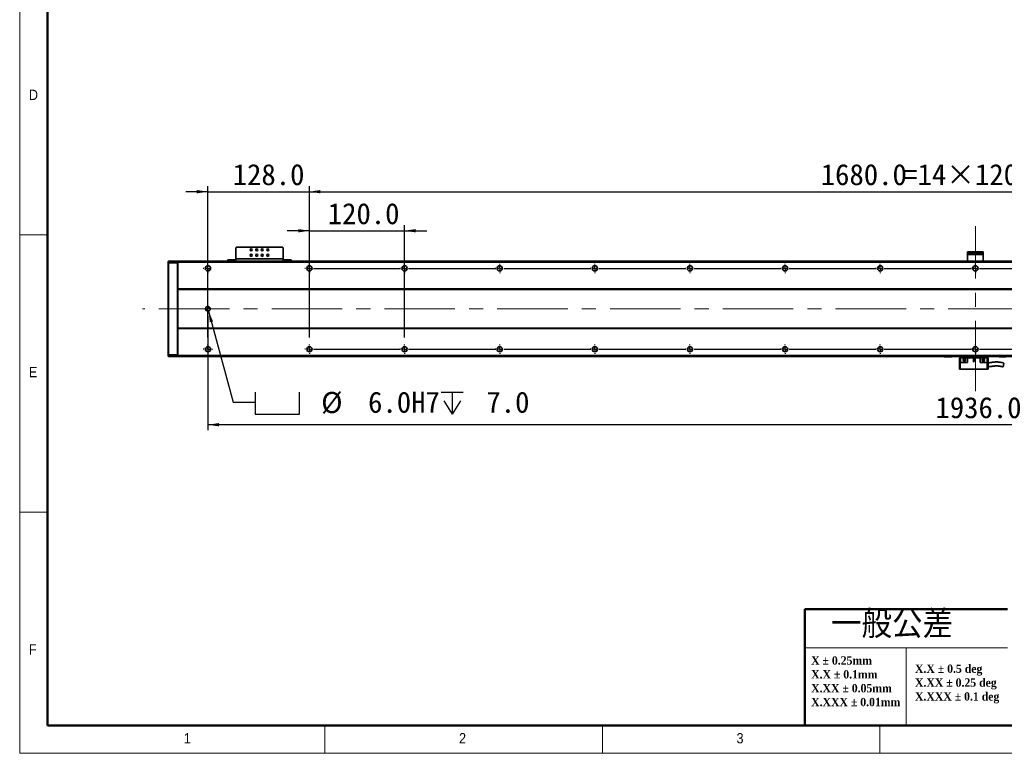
# Model space of a CAD drawing. Header units: millimetres. Extents: x 35 to 2905, y 35 to 2044.
# Tile 1 of 7: x 35 to 1277, y 35 to 961. Entities that reach past the tile are written whole.
import ezdxf

# ---------------------------------------------------------------- set-up
doc = ezdxf.new("R2010")
doc.units = ezdxf.units.MM
doc.header["$LTSCALE"] = 7
doc.linetypes.add('CENTERX2', pattern=[20.32, 12.7, -2.54, 2.54, -2.54])
doc.layers.add('黑色实线', color=7, linetype='Continuous')
doc.styles.add('SLDTEXTSTYLE1', font='Gothic.ttf', dxfattribs={"width": 0.913})
doc.styles.add('SLDTEXTSTYLE2', font='timesbd.ttf', dxfattribs={"width": 0.933})
doc.styles.add('SLDTEXTSTYLE4', font='txt', dxfattribs={"bigfont": 'bigfont'})
doc.styles.add('SLDTEXTSTYLE8', font='txt')
doc.dimstyles.new('SLDDIMSTYLE0', dxfattribs={"dimtxt": 26.6, "dimasz": 14, "dimexe": 0, "dimexo": 0.0625, "dimgap": 6.65, "dimtad": 2, "dimdec": 1, "dimrnd": 1e-09, "dimzin": 4, "dimdsep": 46, "dimtxsty": 'SLDTEXTSTYLE8', "dimsah": 1, "dimcen": 0.09, "dimadec": 0, "dimazin": 1, "dimtfac": 1, "dimtdec": 1, "dimtmove": 0, "dimatfit": 0, "dimfxl": 0, "dimfrac": 2, "dimtolj": 1, "dimtzin": 12, "dimarcsym": 0})
doc.dimstyles.new('SLDDIMSTYLE4', dxfattribs={"dimtxt": 26.6, "dimasz": 14, "dimexe": 0, "dimexo": 0.0625, "dimgap": 6.65, "dimtad": 0, "dimtih": 1, "dimtoh": 1, "dimdec": 1, "dimrnd": 1e-09, "dimzin": 4, "dimdsep": 46, "dimtxsty": 'SLDTEXTSTYLE8', "dimsah": 1, "dimcen": 0, "dimadec": 0, "dimazin": 1, "dimtfac": 1, "dimtdec": 1, "dimtofl": 0, "dimtmove": 0, "dimatfit": 3, "dimfxl": 0, "dimfrac": 2, "dimtolj": 1, "dimtzin": 12, "dimarcsym": 0})
doc.dimstyles.new('SLDDIMSTYLE6', dxfattribs={"dimtxt": 26.6, "dimasz": 14, "dimexe": 0, "dimexo": 0.0625, "dimgap": 6.65, "dimtad": 2, "dimdec": 1, "dimrnd": 1e-09, "dimzin": 4, "dimdsep": 46, "dimtxsty": 'SLDTEXTSTYLE8', "dimsah": 1, "dimcen": 0.09, "dimadec": 0, "dimazin": 1, "dimtfac": 1, "dimtdec": 1, "dimtofl": 0, "dimtmove": 0, "dimatfit": 3, "dimfxl": 0, "dimfrac": 2, "dimtolj": 1, "dimtzin": 12, "dimarcsym": 0})

# ---------------------------------------------------------------- blocks, each defined once
blk = doc.blocks.new('SW_NOTE_0')
at = {"color": 0, "linetype": 'Continuous', "lineweight": 0, "char_height": 10.5, "attachment_point": 1, "style": 'SLDTEXTSTYLE2'}
for s, insert in [('X.X ± 0.5 deg', (0, 13.8)), ('X.XX ± 0.25 deg', (0, -3.7)), ('X.XXX ± 0.1 deg', (0, -21.2))]:
    blk.add_mtext(s, dxfattribs=dict(at, insert=insert))
blk = doc.blocks.new('SW_NOTE_1')
at = {"color": 0, "linetype": 'Continuous', "lineweight": 0, "char_height": 10.5, "attachment_point": 1, "style": 'SLDTEXTSTYLE2'}
for s, insert in [('X ± 0.25mm ', (0, 13.8)), ('X.X ± 0.1mm', (0, -3.7))]:
    blk.add_mtext(s, dxfattribs=dict(at, insert=insert))
blk = doc.blocks.new('SW_NOTE_2')
at = {"color": 0, "linetype": 'Continuous', "lineweight": 0, "char_height": 10.5, "attachment_point": 1, "style": 'SLDTEXTSTYLE2'}
for s, insert in [('X.XX ± 0.05mm', (0, 13.8)), ('X.XXX ± 0.01mm', (0, -3.7))]:
    blk.add_mtext(s, dxfattribs=dict(at, insert=insert))
blk = doc.blocks.new('SW_SYMBOL_HOLE_SPOT')
at = {"layer": '黑色实线', "color": 0}
for p, q in [((0, 6125), (0, 525)), ((11200, 525), (11200, 6125)), ((0, 525), (11200, 525))]:
    blk.add_line(p, q, dxfattribs=at)
blk = doc.blocks.new('SW_SYMBOL_HOLE_DEPTH')
at = {"layer": '黑色实线', "color": 0}
for p, q in [((0, 6125), (5600, 6125)), ((2800, 6125), (2800, 525)), ((700, 3885), (2800, 525)), ((4900, 3885), (2800, 525))]:
    blk.add_line(p, q, dxfattribs=at)
blk = doc.blocks.new('_D_19')
at = {"layer": '黑色实线'}
for p, q in [((273.2, 593.1), (304.1, 478)), ((304.1, 478), (332.1, 478))]:
    blk.add_line(p, q, dxfattribs=at)
blk.add_solid([(273.2, 593.1), (274.8, 579), (278.9, 580.1)], dxfattribs=at)
at = {"layer": '黑色实线', "xscale": 0.004985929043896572, "yscale": 0.004985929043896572, "zscale": 0.004985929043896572}
for name, p in [('SW_SYMBOL_HOLE_SPOT', (332.1, 460.4)), ('SW_SYMBOL_HOLE_DEPTH', (566.6, 460.4))]:
    blk.add_blockref(name, p, dxfattribs=at)
at = {"layer": '黑色实线', "char_height": 26.6, "attachment_point": 1, "style": 'SLDTEXTSTYLE8'}
for s, insert in [('%%c', (415.3, 491.1)), (' 6.0H7 ', (456.4, 491.4)), (' 7.0', (605.6, 491.4))]:
    blk.add_mtext(s, dxfattribs=dict(at, insert=insert))
blk = doc.blocks.new('_D_21')
at = {"layer": '黑色实线'}
for p, q in [((272.4, 587.1), (272.4, 442.7)), ((2208.4, 581.6), (2208.4, 442.7)), ((2208.4, 449.7), (272.4, 449.7))]:
    blk.add_line(p, q, dxfattribs=at)
for points in [[(272.4, 449.7), (286.4, 447.6), (286.4, 451.8)], [(2208.4, 449.7), (2194.4, 451.8), (2194.4, 447.6)]]:
    blk.add_solid(points, dxfattribs=at)
at = {"layer": '黑色实线', "insert": (1190.1, 484.6), "char_height": 26.6, "attachment_point": 1, "style": 'SLDTEXTSTYLE8'}
blk.add_mtext('1936.0', dxfattribs=at)
blk = doc.blocks.new('_D_24')
at = {"layer": '黑色实线'}
for p, q in [((400.4, 661.7), (400.4, 750.8)), ((2080.4, 661.7), (2080.4, 750.8)), ((400.4, 743.8), (2080.4, 743.8))]:
    blk.add_line(p, q, dxfattribs=at)
for points in [[(400.4, 743.8), (414.4, 741.7), (414.4, 745.9)], [(2080.4, 743.8), (2066.4, 745.9), (2066.4, 741.7)]]:
    blk.add_solid(points, dxfattribs=at)
at = {"layer": '黑色实线', "char_height": 26.6, "attachment_point": 1, "style": 'SLDTEXTSTYLE8'}
for s, insert in [('1680.0', (1045.4, 778.7)), ('=14×120.0(PITCH)', (1149.4, 778.7))]:
    blk.add_mtext(s, dxfattribs=dict(at, insert=insert))
blk = doc.blocks.new('_D_25')
at = {"layer": '黑色实线'}
for p, q in [((272.4, 559.7), (272.4, 750.8)), ((400.4, 559.7), (400.4, 750.8)), ((272.4, 743.8), (244.4, 743.8)), ((272.4, 743.8), (400.4, 743.8)), ((400.4, 743.8), (428.4, 743.8))]:
    blk.add_line(p, q, dxfattribs=at)
for points in [[(272.4, 743.8), (258.4, 745.9), (258.4, 741.7)], [(400.4, 743.8), (414.4, 741.7), (414.4, 745.9)]]:
    blk.add_solid(points, dxfattribs=at)
at = {"layer": '黑色实线', "insert": (303.7, 778.7), "char_height": 26.6, "attachment_point": 1, "style": 'SLDTEXTSTYLE8'}
blk.add_mtext('128.0', dxfattribs=at)
blk = doc.blocks.new('_D_27')
at = {"layer": '黑色实线'}
for p, q in [((400.4, 559.7), (400.4, 701.5)), ((520.4, 559.7), (520.4, 701.5)), ((400.4, 694.5), (372.4, 694.5)), ((400.4, 694.5), (520.4, 694.5)), ((520.4, 694.5), (548.4, 694.5))]:
    blk.add_line(p, q, dxfattribs=at)
for points in [[(400.4, 694.5), (386.4, 696.6), (386.4, 692.4)], [(520.4, 694.5), (534.4, 692.4), (534.4, 696.6)]]:
    blk.add_solid(points, dxfattribs=at)
at = {"layer": '黑色实线', "insert": (423.6, 729.4), "char_height": 26.6, "attachment_point": 1, "style": 'SLDTEXTSTYLE8'}
blk.add_mtext('120.0', dxfattribs=at)
blk = doc.blocks.new('SW_CENTERMARKSYMBOL_0')
at = {"layer": '黑色实线', "color": 0}
for p, q in [((-5.08, 0), (-5.84, 0)), ((0, 0), (-2.54, 0)), ((0, 5.08), (0, 5.84)), ((0, 0), (0, 2.54)), ((0, 0), (0, -2.54)), ((0, 0), (2.54, 0)), ((5.08, 0), (5.84, 0)), ((0, -5.08), (0, -5.84))]:
    blk.add_line(p, q, dxfattribs=at)
blk = doc.blocks.new('SW_CENTERMARKSYMBOL_1')
at = {"layer": '黑色实线', "color": 0}
for p, q in [((-253.08, 102), (-253.84, 102)), ((-248, 102), (-250.54, 102)), ((-248, 107.08), (-248, 107.84)), ((-248, 102), (-248, 104.54)), ((-248, 102), (-248, 99.46)), ((-248, 102), (-245.46, 102)), ((0, 102), (-2.54, 102)), ((0, 107.08), (0, 107.84)), ((0, 102), (0, 104.54)), ((0, 102), (0, 99.46)), ((0, 102), (2.54, 102)), ((5.08, 102), (5.84, 102)), ((-248, 96.92), (-248, 96.16)), ((-125.08, 0), (-125.84, 0)), ((-120, 0), (-122.54, 0)), ((-120, 5.08), (-120, 5.84)), ((-120, 0), (-120, 2.54)), ((-120, 0), (-120, -2.54)), ((-120, 0), (-117.46, 0)), ((-114.92, 0), (-5.08, 0)), ((-5.08, 0), (-5.84, 0)), ((0, 0), (-2.54, 0)), ((0, 0), (-2.54, 0)), ((0, 5.08), (0, 5.84)), ((0, 0), (0, 2.54)), ((0, 0), (0, 2.54)), ((0, 0), (0, -2.54)), ((0, 0), (2.54, 0)), ((0, 0), (0, -2.54)), ((0, 0), (2.54, 0)), ((5.08, 0), (5.84, 0)), ((5.08, 0), (114.92, 0)), ((114.92, 0), (114.16, 0)), ((120, 0), (117.46, 0)), ((120, 0), (117.46, 0)), ((120, 0), (117.46, 0)), ((120, 5.08), (120, 5.84)), ((120, 0), (120, 2.54)), ((120, 0), (120, 2.54)), ((120, 0), (120, 2.54)), ((120, 0), (120, -2.54)), ((120, 0), (122.54, 0)), ((120, 0), (120, -2.54)), ((120, 0), (122.54, 0)), ((120, 0), (120, -2.54)), ((120, 0), (122.54, 0)), ((125.08, 0), (125.84, 0)), ((125.08, 0), (234.92, 0)), ((234.92, 0), (234.16, 0)), ((240, 0), (237.46, 0)), ((240, 0), (237.46, 0)), ((240, 0), (237.46, 0)), ((240, 0), (237.46, 0)), ((240, 5.08), (240, 5.84)), ((240, 0), (240, 2.54)), ((240, 0), (240, 2.54)), ((240, 0), (240, 2.54)), ((240, 0), (240, 2.54)), ((240, 0), (240, -2.54)), ((240, 0), (242.54, 0)), ((240, 0), (240, -2.54)), ((240, 0), (242.54, 0)), ((240, 0), (240, -2.54)), ((240, 0), (242.54, 0)), ((240, 0), (240, -2.54)), ((240, 0), (242.54, 0)), ((245.08, 0), (245.84, 0)), ((245.08, 0), (354.92, 0)), ((354.92, 0), (354.16, 0)), ((360, 0), (357.46, 0)), ((360, 0), (357.46, 0)), ((360, 0), (357.46, 0)), ((360, 0), (357.46, 0)), ((360, 0), (357.46, 0)), ((360, 5.08), (360, 5.84)), ((360, 0), (360, 2.54)), ((360, 0), (360, 2.54)), ((360, 0), (360, 2.54)), ((360, 0), (360, 2.54)), ((360, 0), (360, 2.54)), ((360, 0), (360, -2.54)), ((360, 0), (362.54, 0)), ((360, 0), (360, -2.54)), ((360, 0), (362.54, 0)), ((360, 0), (360, -2.54)), ((360, 0), (362.54, 0)), ((360, 0), (360, -2.54)), ((360, 0), (362.54, 0)), ((360, 0), (360, -2.54)), ((360, 0), (362.54, 0)), ((365.08, 0), (365.84, 0)), ((365.08, 0), (474.92, 0)), ((474.92, 0), (474.16, 0)), ((480, 0), (477.46, 0)), ((480, 0), (477.46, 0)), ((480, 0), (477.46, 0)), ((480, 0), (477.46, 0)), ((480, 0), (477.46, 0)), ((480, 0), (477.46, 0)), ((480, 5.08), (480, 5.84)), ((480, 0), (480, 2.54)), ((480, 0), (480, 2.54)), ((480, 0), (480, 2.54)), ((480, 0), (480, 2.54)), ((480, 0), (480, 2.54)), ((480, 0), (480, 2.54)), ((480, 0), (480, -2.54)), ((480, 0), (482.54, 0)), ((480, 0), (480, -2.54)), ((480, 0), (482.54, 0)), ((480, 0), (480, -2.54)), ((480, 0), (482.54, 0)), ((480, 0), (480, -2.54)), ((480, 0), (482.54, 0)), ((480, 0), (480, -2.54)), ((480, 0), (482.54, 0)), ((480, 0), (480, -2.54)), ((480, 0), (482.54, 0)), ((485.08, 0), (485.84, 0)), ((485.08, 0), (594.92, 0)), ((594.92, 0), (594.16, 0)), ((600, 0), (597.46, 0)), ((600, 0), (597.46, 0)), ((600, 0), (597.46, 0)), ((600, 0), (597.46, 0)), ((600, 0), (597.46, 0)), ((600, 0), (597.46, 0)), ((600, 0), (597.46, 0)), ((600, 5.08), (600, 5.84)), ((600, 0), (600, 2.54)), ((600, 0), (600, 2.54)), ((600, 0), (600, 2.54)), ((600, 0), (600, 2.54)), ((600, 0), (600, 2.54)), ((600, 0), (600, 2.54)), ((600, 0), (600, 2.54)), ((600, 0), (600, -2.54)), ((600, 0), (602.54, 0)), ((600, 0), (600, -2.54)), ((600, 0), (602.54, 0)), ((600, 0), (600, -2.54)), ((600, 0), (602.54, 0)), ((600, 0), (600, -2.54)), ((600, 0), (602.54, 0)), ((600, 0), (600, -2.54)), ((600, 0), (602.54, 0)), ((600, 0), (600, -2.54)), ((600, 0), (602.54, 0)), ((600, 0), (600, -2.54)), ((600, 0), (602.54, 0)), ((605.08, 0), (605.84, 0)), ((605.08, 0), (714.92, 0)), ((714.92, 0), (714.16, 0)), ((720, 0), (717.46, 0)), ((720, 0), (717.46, 0)), ((720, 0), (717.46, 0)), ((720, 0), (717.46, 0)), ((720, 0), (717.46, 0)), ((720, 0), (717.46, 0)), ((720, 0), (717.46, 0)), ((720, 0), (717.46, 0)), ((720, 5.08), (720, 5.84)), ((720, 0), (720, 2.54)), ((720, 0), (720, 2.54)), ((720, 0), (720, 2.54)), ((720, 0), (720, 2.54)), ((720, 0), (720, 2.54)), ((720, 0), (720, 2.54)), ((720, 0), (720, 2.54)), ((720, 0), (720, 2.54)), ((720, 0), (720, -2.54)), ((720, 0), (722.54, 0)), ((720, 0), (720, -2.54)), ((720, 0), (722.54, 0)), ((720, 0), (720, -2.54)), ((720, 0), (722.54, 0)), ((720, 0), (720, -2.54)), ((720, 0), (722.54, 0)), ((720, 0), (720, -2.54)), ((720, 0), (722.54, 0)), ((720, 0), (720, -2.54)), ((720, 0), (722.54, 0)), ((720, 0), (720, -2.54)), ((720, 0), (722.54, 0)), ((720, 0), (720, -2.54)), ((720, 0), (722.54, 0)), ((725.08, 0), (725.84, 0)), ((725.08, 0), (834.92, 0)), ((-120, -5.08), (-120, -5.84)), ((0, -5.08), (0, -5.84)), ((120, -5.08), (120, -5.84)), ((240, -5.08), (240, -5.84)), ((360, -5.08), (360, -5.84)), ((480, -5.08), (480, -5.84)), ((600, -5.08), (600, -5.84)), ((720, -5.08), (720, -5.84))]:
    blk.add_line(p, q, dxfattribs=at)
blk = doc.blocks.new('SW_CENTERMARKSYMBOL_2')
at = {"layer": '黑色实线', "color": 0}
for p, q in [((-245.08, 0), (-245.84, 0)), ((-240, 0), (-242.54, 0)), ((-240, 5.08), (-240, 5.84)), ((-240, 0), (-240, 2.54)), ((-240, 0), (-240, -2.54)), ((-240, 0), (-237.46, 0)), ((-234.92, 0), (-125.08, 0)), ((-125.08, 0), (-125.84, 0)), ((-120, 0), (-122.54, 0)), ((-120, 0), (-122.54, 0)), ((-120, 5.08), (-120, 5.84)), ((-120, 0), (-120, 2.54)), ((-120, 0), (-120, 2.54)), ((-120, 0), (-120, -2.54)), ((-120, 0), (-117.46, 0)), ((-120, 0), (-120, -2.54)), ((-120, 0), (-117.46, 0)), ((-114.92, 0), (-114.16, 0)), ((-114.92, 0), (-5.08, 0)), ((-5.08, 0), (-5.84, 0)), ((0, 0), (-2.54, 0)), ((0, 0), (-2.54, 0)), ((0, 0), (-2.54, 0)), ((0, 5.08), (0, 5.84)), ((0, 0), (0, 2.54)), ((0, 0), (0, 2.54)), ((0, 0), (0, 2.54)), ((0, 0), (0, -2.54)), ((0, 0), (2.54, 0)), ((0, 0), (0, -2.54)), ((0, 0), (2.54, 0)), ((0, 0), (0, -2.54)), ((0, 0), (2.54, 0)), ((5.08, 0), (5.84, 0)), ((5.08, 0), (114.92, 0)), ((114.92, 0), (114.16, 0)), ((120, 0), (117.46, 0)), ((120, 0), (117.46, 0)), ((120, 0), (117.46, 0)), ((120, 0), (117.46, 0)), ((120, 5.08), (120, 5.84)), ((120, 0), (120, 2.54)), ((120, 0), (120, 2.54)), ((120, 0), (120, 2.54)), ((120, 0), (120, 2.54)), ((120, 0), (120, -2.54)), ((120, 0), (122.54, 0)), ((120, 0), (120, -2.54)), ((120, 0), (122.54, 0)), ((120, 0), (120, -2.54)), ((120, 0), (122.54, 0)), ((120, 0), (120, -2.54)), ((120, 0), (122.54, 0)), ((125.08, 0), (125.84, 0)), ((125.08, 0), (234.92, 0)), ((234.92, 0), (234.16, 0)), ((240, 0), (237.46, 0)), ((240, 0), (237.46, 0)), ((240, 0), (237.46, 0)), ((240, 0), (237.46, 0)), ((240, 0), (237.46, 0)), ((240, 5.08), (240, 5.84)), ((240, 0), (240, 2.54)), ((240, 0), (240, 2.54)), ((240, 0), (240, 2.54)), ((240, 0), (240, 2.54)), ((240, 0), (240, 2.54)), ((240, 0), (240, -2.54)), ((240, 0), (242.54, 0)), ((240, 0), (240, -2.54)), ((240, 0), (242.54, 0)), ((240, 0), (240, -2.54)), ((240, 0), (242.54, 0)), ((240, 0), (240, -2.54)), ((240, 0), (242.54, 0)), ((240, 0), (240, -2.54)), ((240, 0), (242.54, 0)), ((245.08, 0), (245.84, 0)), ((245.08, 0), (354.92, 0)), ((354.92, 0), (354.16, 0)), ((360, 0), (357.46, 0)), ((360, 0), (357.46, 0)), ((360, 0), (357.46, 0)), ((360, 0), (357.46, 0)), ((360, 0), (357.46, 0)), ((360, 0), (357.46, 0)), ((360, 5.08), (360, 5.84)), ((360, 0), (360, 2.54)), ((360, 0), (360, 2.54)), ((360, 0), (360, 2.54)), ((360, 0), (360, 2.54)), ((360, 0), (360, 2.54)), ((360, 0), (360, 2.54)), ((360, 0), (360, -2.54)), ((360, 0), (362.54, 0)), ((360, 0), (360, -2.54)), ((360, 0), (362.54, 0)), ((360, 0), (360, -2.54)), ((360, 0), (362.54, 0)), ((360, 0), (360, -2.54)), ((360, 0), (362.54, 0)), ((360, 0), (360, -2.54)), ((360, 0), (362.54, 0)), ((360, 0), (360, -2.54)), ((360, 0), (362.54, 0)), ((365.08, 0), (365.84, 0)), ((365.08, 0), (474.92, 0)), ((474.92, 0), (474.16, 0)), ((480, 0), (477.46, 0)), ((480, 0), (477.46, 0)), ((480, 0), (477.46, 0)), ((480, 0), (477.46, 0)), ((480, 0), (477.46, 0)), ((480, 0), (477.46, 0)), ((480, 0), (477.46, 0)), ((480, 5.08), (480, 5.84)), ((480, 0), (480, 2.54)), ((480, 0), (480, 2.54)), ((480, 0), (480, 2.54)), ((480, 0), (480, 2.54)), ((480, 0), (480, 2.54)), ((480, 0), (480, 2.54)), ((480, 0), (480, 2.54)), ((480, 0), (480, -2.54)), ((480, 0), (482.54, 0)), ((480, 0), (480, -2.54)), ((480, 0), (482.54, 0)), ((480, 0), (480, -2.54)), ((480, 0), (482.54, 0)), ((480, 0), (480, -2.54)), ((480, 0), (482.54, 0)), ((480, 0), (480, -2.54)), ((480, 0), (482.54, 0)), ((480, 0), (480, -2.54)), ((480, 0), (482.54, 0)), ((480, 0), (480, -2.54)), ((480, 0), (482.54, 0)), ((485.08, 0), (485.84, 0)), ((485.08, 0), (594.92, 0)), ((594.92, 0), (594.16, 0)), ((600, 0), (597.46, 0)), ((600, 0), (597.46, 0)), ((600, 0), (597.46, 0)), ((600, 0), (597.46, 0)), ((600, 0), (597.46, 0)), ((600, 0), (597.46, 0)), ((600, 0), (597.46, 0)), ((600, 0), (597.46, 0)), ((600, 5.08), (600, 5.84)), ((600, 0), (600, 2.54)), ((600, 0), (600, 2.54)), ((600, 0), (600, 2.54)), ((600, 0), (600, 2.54)), ((600, 0), (600, 2.54)), ((600, 0), (600, 2.54)), ((600, 0), (600, 2.54)), ((600, 0), (600, 2.54)), ((600, 0), (600, -2.54)), ((600, 0), (602.54, 0)), ((600, 0), (600, -2.54)), ((600, 0), (602.54, 0)), ((600, 0), (600, -2.54)), ((600, 0), (602.54, 0)), ((600, 0), (600, -2.54)), ((600, 0), (602.54, 0)), ((600, 0), (600, -2.54)), ((600, 0), (602.54, 0)), ((600, 0), (600, -2.54)), ((600, 0), (602.54, 0)), ((600, 0), (600, -2.54)), ((600, 0), (602.54, 0)), ((600, 0), (600, -2.54)), ((600, 0), (602.54, 0)), ((605.08, 0), (605.84, 0)), ((605.08, 0), (714.92, 0)), ((-240, -5.08), (-240, -5.84)), ((-120, -5.08), (-120, -5.84)), ((0, -5.08), (0, -5.84)), ((120, -5.08), (120, -5.84)), ((240, -5.08), (240, -5.84)), ((360, -5.08), (360, -5.84)), ((480, -5.08), (480, -5.84)), ((600, -5.08), (600, -5.84))]:
    blk.add_line(p, q, dxfattribs=at)
blk = doc.blocks.new('SW_DOWELSYMBOL_2')
at = {"linetype": 'Continuous', "lineweight": 18}
h = blk.add_hatch(color=0, dxfattribs=at)
edge = h.paths.add_edge_path(flags=0)
edge.add_arc((0, 0), 3, 180, 270)
edge.add_line((0, -3), (0, 0))
edge.add_line((0, 0), (-3, 0))
h = blk.add_hatch(color=0, dxfattribs=at)
edge = h.paths.add_edge_path(flags=0)
edge.add_arc((0, 0), 3, 0, 90)
edge.add_line((0, 3), (0, 0))
edge.add_line((0, 0), (3, 0))
at = {"layer": '黑色实线', "color": 0}
blk.add_circle((0, 0), 3, dxfattribs=at)

msp = doc.modelspace()

# ---------------------------------------------------------------- linework, layer by layer
at = {"color": 7, "linetype": 'Continuous', "lineweight": 18}
for p, q in [((35, 2044), (35, 35)), ((70, 2009), (70, 70)), ((35, 689.5), (70, 689.5)), ((70, 339.5), (35, 339.5)), ((1281, 168), (1025.2864855, 168)), ((1153.1432427, 168), (1153.1432427, 70)), ((70, 70), (2870, 70)), ((420, 35), (420, 70)), ((770, 70), (770, 35)), ((861, 70), (2870, 70)), ((1120, 35), (1120, 70)), ((35, 35), (2905, 35))]:
    msp.add_line(p, q, dxfattribs=at)
at = {"color": 7, "linetype": 'Continuous', "lineweight": 50}
for p, q in [((70, 2009), (70, 70)), ((1025.2864855, 217), (1025.2864855, 70)), ((1025.2864855, 217), (1281, 217)), ((70, 70), (2870, 70))]:
    msp.add_line(p, q, dxfattribs=at)
at = {"color": 7, "linetype": 'Continuous', "lineweight": 35}
for p, q in [((308.4389553, 673.7965202), (307.4389682, 672.7965182)), ((307.4389682, 672.7965182), (307.4389682, 658.9965156)), ((366.4389537, 673.7965202), (308.4389553, 673.7965202)), ((367.4389408, 672.7965182), (366.4389537, 673.7965202)), ((367.4389408, 658.9965156), (367.4389408, 672.7965182)), ((367.4389408, 658.9965156), (307.4389682, 658.9965156)), ((307.4389682, 655.9965169), (307.4389682, 658.9965156)), ((367.4389408, 658.9965156), (367.4389408, 655.9965169)), ((1230.4390059, 666.0016558), (1230.4390059, 668.0016524)), ((1230.4390059, 668.0016524), (1231.4389334, 668.0016524)), ((1231.4389334, 666.0016558), (1230.4390059, 666.0016558)), ((1230.4390059, 664.5016527), (1230.4390059, 666.0016558)), ((1250.4389868, 664.5016527), (1230.4390059, 664.5016527)), ((1230.4390059, 656.0016578), (1230.4390059, 664.5016527)), ((1231.4389334, 668.0016524), (1231.4389334, 666.0016558)), ((1249.4389401, 668.0016524), (1231.4389334, 668.0016524)), ((1249.4389401, 666.0016558), (1231.4389334, 666.0016558)), ((1249.4389401, 666.0016558), (1249.4389401, 668.0016524)), ((1249.4389401, 668.0016524), (1250.4389868, 668.0016524)), ((1250.4389868, 666.0016558), (1249.4389401, 666.0016558)), ((1250.4389868, 668.0016524), (1250.4389868, 666.0016558)), ((1250.4389868, 666.0016558), (1250.4389868, 664.5016527)), ((1250.4389868, 656.0016578), (1250.4389868, 664.5016527)), ((222.4389598, 655.6965193), (222.73895, 655.9965169)), ((222.4389598, 653.8722521), (222.4389598, 655.6965193)), ((222.4389598, 653.8722521), (222.73895, 653.9965166)), ((222.4389598, 538.1207807), (222.4389598, 653.8722521)), ((222.73895, 655.9965169), (222.73895, 653.9965166)), ((222.73895, 655.9965169), (234.1389493, 655.9965169)), ((222.73895, 653.9965166), (222.73895, 537.9965162)), ((234.1389493, 653.9965166), (222.73895, 653.9965166)), ((234.1389493, 653.9965166), (234.1389493, 655.9965169)), ((234.4389544, 655.6965193), (234.1389493, 655.9965169)), ((234.1389493, 537.9965162), (234.1389493, 653.9965166)), ((234.4389544, 653.8722521), (234.1389493, 653.9965166)), ((2246.4390383, 655.9965169), (234.4389544, 655.9965169)), ((234.4389544, 654.9965186), (234.4389544, 655.9965169)), ((2246.4390383, 654.9965186), (234.4389544, 654.9965186)), ((234.4389544, 620.9965168), (234.4389544, 654.9965186)), ((297.4389479, 655.9965169), (297.4389479, 657.9965135)), ((297.4389479, 657.9965135), (298.4389649, 657.9965135)), ((298.4389649, 657.9965135), (298.4389649, 655.9965169)), ((298.4389649, 657.9965135), (306.4389513, 657.9965135)), ((306.4389513, 657.9965135), (306.4389513, 655.9965169)), ((307.4389682, 657.9965135), (306.4389513, 657.9965135)), ((368.4389577, 657.9965135), (367.4389408, 657.9965135)), ((368.4389577, 657.9965135), (368.4389577, 655.9965169)), ((368.4389577, 657.9965135), (376.4389441, 657.9965135)), ((376.4389441, 655.9965169), (376.4389441, 657.9965135)), ((376.4389441, 657.9965135), (377.438961, 657.9965135)), ((377.438961, 657.9965135), (377.438961, 655.9965169)), ((1230.4390059, 656.0016578), (1250.4389868, 656.0016578)), ((2246.4390383, 620.9965168), (234.4389544, 620.9965168)), ((234.4389544, 620.9965168), (234.4389544, 620.4965176)), ((2246.4390383, 620.4965176), (234.4389544, 620.4965176)), ((234.4389544, 571.4965171), (234.4389544, 620.4965176)), ((2246.4390383, 571.4965171), (234.4389544, 571.4965171)), ((234.4389544, 570.9965161), (234.4389544, 571.4965171)), ((2246.4390383, 570.9965161), (234.4389544, 570.9965161)), ((234.4389544, 536.9965179), (234.4389544, 570.9965161)), ((222.4389598, 536.2965173), (222.4389598, 538.1207807)), ((222.4389598, 538.1207807), (222.73895, 537.9965162)), ((222.4389598, 536.2965173), (222.73895, 535.9965159)), ((222.73895, 537.9965162), (222.73895, 535.9965159)), ((222.73895, 537.9965162), (234.1389493, 537.9965162)), ((234.1389493, 535.9965159), (222.73895, 535.9965159)), ((234.4389544, 538.1207807), (234.1389493, 537.9965162)), ((234.1389493, 535.9965159), (234.1389493, 537.9965162)), ((234.4389544, 536.2965173), (234.1389493, 535.9965159)), ((2246.4390383, 536.9965179), (234.4389544, 536.9965179)), ((234.4389544, 536.9965179), (234.4389544, 535.9965159)), ((2246.4390383, 535.9965159), (234.4389544, 535.9965159)), ((1200.9389982, 535.8016534), (1200.9389982, 535.9965159)), ((1200.9389982, 535.8016534), (1201.9389258, 535.8016534)), ((1201.2389288, 535.5016558), (1200.9389982, 535.8016534)), ((1202.063261, 535.5016558), (1201.2389288, 535.5016558)), ((1201.9389258, 535.9965159), (1201.9389258, 535.8016534)), ((1201.9389258, 535.8016534), (1209.938942, 535.8016534)), ((1202.063261, 535.5016558), (1201.9389258, 535.8016534)), ((1209.8147259, 535.5016558), (1202.063261, 535.5016558)), ((1209.8147259, 535.5016558), (1209.938942, 535.8016534)), ((1210.6389389, 535.5016558), (1209.8147259, 535.5016558)), ((1209.938942, 535.8016534), (1209.938942, 535.9965159)), ((1209.938942, 535.8016534), (1210.9389887, 535.8016534)), ((1210.9389887, 535.8016534), (1210.6389389, 535.5016558)), ((1210.9389887, 535.9965159), (1210.9389887, 535.8016534)), ((1220.4388962, 534.0910262), (1220.4388962, 519.6910283)), ((1221.6389761, 534.0910262), (1220.4388962, 534.0910262)), ((1221.4389429, 534.0910262), (1221.4389429, 535.9965159)), ((1221.6389761, 534.0910262), (1221.6389761, 528.0910289)), ((1230.4390059, 534.0910262), (1221.6389761, 534.0910262)), ((1230.4390059, 534.0910262), (1238.188921, 534.0910262)), ((1230.4390059, 534.0910262), (1230.4390059, 528.0910289)), ((1238.689004, 534.0910262), (1238.188921, 534.0910262)), ((1238.188921, 534.0910262), (1238.188921, 529.3410277)), ((1238.689004, 534.0910262), (1246.4389191, 534.0910262)), ((1238.689004, 529.3410277), (1238.689004, 534.0910262)), ((1246.4389191, 528.0910289), (1246.4389191, 534.0910262)), ((1255.2389488, 534.0910262), (1246.4389191, 534.0910262)), ((1255.2389488, 528.0910289), (1255.2389488, 534.0910262)), ((1256.4389095, 534.0910262), (1255.2389488, 534.0910262)), ((1255.438982, 534.0910262), (1255.438982, 535.9965159)), ((1256.4389095, 519.6910283), (1256.4389095, 534.0910262)), ((1269.939004, 535.8016534), (1269.939004, 535.9965159)), ((1270.2389345, 535.5016558), (1269.939004, 535.8016534)), ((1269.939004, 535.8016534), (1270.9389315, 535.8016534)), ((1271.0632668, 535.5016558), (1270.2389345, 535.5016558)), ((1270.9389315, 535.9965159), (1270.9389315, 535.8016534)), ((1271.0632668, 535.5016558), (1270.9389315, 535.8016534)), ((1270.9389315, 535.8016534), (1278.9389477, 535.8016534)), ((1278.8147316, 535.5016558), (1271.0632668, 535.5016558)), ((1221.6389761, 528.0910289), (1221.4389429, 528.0910289)), ((1221.4389429, 519.6910283), (1221.4389429, 528.0910289)), ((1221.6389761, 528.0910289), (1230.4390059, 528.0910289)), ((1246.4389191, 528.0910289), (1255.2389488, 528.0910289)), ((1249.8170719, 532.5427434), (1249.9844418, 532.6403087)), ((1249.8170719, 532.5427434), (1249.9844418, 532.6403087)), ((1249.8170719, 532.5427434), (1249.9844418, 532.6403087)), ((1251.4482126, 532.1422449), (1251.5794621, 531.7382409)), ((1255.438982, 528.0910289), (1255.2389488, 528.0910289)), ((1255.438982, 528.0910289), (1255.438982, 519.6910283)), ((1221.4389429, 519.6910283), (1220.4388962, 519.6910283)), ((1255.438982, 519.6910283), (1221.4389429, 519.6910283)), ((1256.4389095, 519.6910283), (1255.438982, 519.6910283))]:
    msp.add_line(p, q, dxfattribs=at)
for centre, radius in [((326.9389544, 670.4965169), 1.25), ((333.9389544, 670.4965169), 1.25), ((340.9389544, 670.4965169), 1.25), ((347.9389544, 670.4965169), 1.25), ((326.9389544, 663.4965169), 1.25), ((333.9389544, 663.4965169), 1.25), ((340.9389544, 663.4965169), 1.25), ((347.9389544, 663.4965169), 1.25), ((272.4389544, 646.9965169), 3.3), ((400.4389544, 646.9965169), 3.3), ((520.4389544, 646.9965169), 3.3), ((640.4389544, 646.9965169), 3.3), ((760.4389544, 646.9965169), 3.3), ((880.4389544, 646.9965169), 3.3), ((1000.4389544, 646.9965169), 3.3), ((1120.4389544, 646.9965169), 3.3), ((1240.4389544, 646.9965169), 3.3), ((272.4389544, 595.9965169), 3), ((272.4389544, 544.9965169), 3.3), ((400.4389544, 544.9965169), 3.3), ((520.4389544, 544.9965169), 3.3), ((640.4389544, 544.9965169), 3.3), ((760.4389544, 544.9965169), 3.3), ((880.4389544, 544.9965169), 3.3), ((1000.4389544, 544.9965169), 3.3), ((1120.4389544, 544.9965169), 3.3), ((1240.4389544, 544.9965169), 3.3), ((1226.4389544, 531.5910276), 1.6), ((1250.4389544, 531.5910276), 1.6)]:
    msp.add_circle(centre, radius, dxfattribs=at)
msp.add_arc((1238.4389544, 529.3410276), 0.25, 180, 0, dxfattribs=at)
for points, knots in [([(1227.5795326, 531.7382409), (1227.5987661, 531.6096794), (1227.6374204, 531.3513033), (1227.5306244, 530.9611069), (1227.3085198, 530.6152706), (1226.9726149, 530.3488105), (1226.5547043, 530.1982236), (1226.0970707, 530.1909335), (1225.6620805, 530.3218691), (1225.4307562, 530.5040847), (1225.3220663, 530.5897003)], [0, 0, 0, 0, 0.1147344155, 0.2305871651, 0.3509150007, 0.4758127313, 0.6054460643, 0.7393746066, 0.8775427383, 1, 1, 1, 1]), ([(1226.4205799, 532.8904992), (1226.5624391, 532.8634562), (1226.8455659, 532.809483), (1227.1991842, 532.5568616), (1227.378468, 532.3078179), (1227.4399793, 532.1619383), (1227.4482832, 532.1422449)], [0, 0, 0, 0, 0.3222825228, 0.6432212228, 0.9518355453, 1, 1, 1, 1]), ([(1250.4389868, 532.7410294), (1250.3229866, 532.7308285), (1250.09102, 532.7104296), (1249.7747068, 532.5500932), (1249.5187031, 532.3102156), (1249.3463443, 532.0029401), (1249.273226, 531.6588055), (1249.3060427, 531.3083716), (1249.4417275, 530.9836704), (1249.6679485, 530.71408), (1249.9642586, 530.5242088), (1250.3036719, 530.4312095), (1250.6554169, 530.4435755), (1250.9873467, 530.560194), (1251.2700414, 530.770444), (1251.4751551, 531.0550684), (1251.5937368, 531.3892613), (1251.5842202, 531.6219158), (1251.5794621, 531.7382409)], [0, 0, 0, 0, 0.0625128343, 0.1250073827, 0.1875099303, 0.2500069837, 0.3125052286, 0.375005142, 0.437505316, 0.5000004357, 0.562500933, 0.624996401, 0.687501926, 0.7499956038, 0.8125010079, 0.8749979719, 0.9375001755, 1, 1, 1, 1]), ([(1251.5794621, 531.7382409), (1251.5987439, 531.6096816), (1251.6374949, 531.3513132), (1251.5306856, 530.9610675), (1251.3084358, 530.6153045), (1250.9725796, 530.3488359), (1250.5546814, 530.1981999), (1250.0970721, 530.1909162), (1249.662101, 530.3218974), (1249.4308054, 530.5040862), (1249.322115, 530.5897003)], [0, 0, 0, 0, 0.1147383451, 0.2305922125, 0.3509403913, 0.4758393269, 0.6054406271, 0.7394058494, 0.8775415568, 1, 1, 1, 1]), ([(1250.4206286, 532.8904992), (1250.5624928, 532.8634639), (1250.8455972, 532.8095121), (1251.1991215, 532.5568173), (1251.3783978, 532.3078184), (1251.4399088, 532.1619384), (1251.4482126, 532.1422449)], [0, 0, 0, 0, 0.3223062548, 0.6431949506, 0.9518319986, 1, 1, 1, 1]), ([(1275.7515297, 527.8832695), (1274.78146, 528.0381525), (1272.9706137, 528.3272754), (1270.5018297, 528.7109268), (1268.4431677, 528.8796944), (1266.5893083, 528.9185779), (1264.556627, 528.8378692), (1262.7252873, 528.6310636), (1261.214599, 528.4136172), (1260.2048782, 528.2625546), (1259.1623294, 528.111053), (1258.0995371, 527.9921994), (1257.1816675, 527.9147544), (1256.6323551, 527.9481027), (1256.4389095, 527.9598466)], [0, 0, 0, 0, 0.1557747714, 0.2907875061, 0.3967678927, 0.4749910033, 0.5735856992, 0.7047462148, 0.7546876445, 0.807085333, 0.8612048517, 0.915949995, 0.9704010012, 1, 1, 1, 1]), ([(1256.4389095, 522.9746407), (1256.6740781, 522.9662245), (1257.3918969, 522.9405351), (1258.5372262, 523.0287078), (1260.2186697, 523.2218544), (1261.9179062, 523.4904861), (1263.5947099, 523.7204277), (1265.0428479, 523.8657406), (1266.7295158, 523.9513166), (1268.6398485, 523.8884212), (1270.6777643, 523.6642076), (1272.7873448, 523.3068622), (1274.3343845, 523.0694545), (1275.1807556, 522.9395708)], [0, 0, 0, 0, 0.0368696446, 0.1125393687, 0.1785177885, 0.3028041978, 0.3842692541, 0.444529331, 0.5302863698, 0.6473379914, 0.7447497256, 0.8603549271, 1, 1, 1, 1]), ([(1275.1863585, 522.9842594), (1275.2208595, 522.9702958), (1275.3188413, 522.9306397), (1275.5116066, 523.1974623), (1275.7261274, 523.6959952), (1275.9138481, 524.3926295), (1276.0538759, 525.1991142), (1276.1315774, 526.0382834), (1276.1355593, 526.8182896), (1276.0621411, 527.4343695), (1275.9303193, 527.8226373), (1275.8073105, 527.8530298), (1275.7512913, 527.8668708)], [0, 0, 0, 0, 0.0574042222, 0.1630259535, 0.2664673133, 0.3699783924, 0.4747878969, 0.5815854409, 0.6902323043, 0.7997758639, 0.9088163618, 1, 1, 1, 1])]:
    msp.add_open_spline(points, degree=3, knots=knots, dxfattribs=at)
at = {"layer": '黑色实线', "linetype": 'CENTERX2', "lineweight": 18}
for p, q in [((1240.4389544, 491.8465169), (1240.4389544, 700.1465169)), ((2290.8889544, 595.9965169), (189.9889544, 595.9965169))]:
    msp.add_line(p, q, dxfattribs=at)

# ---------------------------------------------------------------- block references
at = {"color": 7, "linetype": 'Continuous', "lineweight": 0}
for name, p in [('SW_NOTE_1', (1033.2600788, 143.6520168)), ('SW_NOTE_0', (1164.2374128, 133.2730729)), ('SW_NOTE_2', (1033.2600788, 108.6520176))]:
    msp.add_blockref(name, p, dxfattribs=at)
at = {"layer": '黑色实线'}
for name, p in [('SW_CENTERMARKSYMBOL_1', (520.4389544, 544.9965169)), ('SW_CENTERMARKSYMBOL_2', (640.4389544, 646.9965169)), ('SW_DOWELSYMBOL_2', (272.4389544, 595.9965169)), ('SW_CENTERMARKSYMBOL_0', (272.4389544, 544.9965169))]:
    msp.add_blockref(name, p, dxfattribs=at)

# ---------------------------------------------------------------- texts
at = {"color": 7, "linetype": 'Continuous', "lineweight": 0, "attachment_point": 1}
for s, insert, char_height, style in [('D', (46.6666667, 872.5241462), 12.9645833, 'SLDTEXTSTYLE1'), ('E', (46.6666667, 522.5241462), 12.9645833, 'SLDTEXTSTYLE1'), ('一般公差', (1058.3458886, 215.556053), 35, 'SLDTEXTSTYLE4'), ('F', (46.6666667, 172.5241462), 12.9645833, 'SLDTEXTSTYLE1'), ('1', (242.0833333, 60.5241742), 12.9645833, 'SLDTEXTSTYLE1'), ('2', (589.1666667, 60.5241742), 12.9645833, 'SLDTEXTSTYLE1'), ('3', (939.1666667, 60.5241742), 12.9645833, 'SLDTEXTSTYLE1')]:
    msp.add_mtext(s, dxfattribs=dict(at, insert=insert, char_height=char_height, style=style))

# ---------------------------------------------------------------- dimensions: what is measured, and where the dimension line sits
at = {"layer": '黑色实线'}
for base, p1, p2, dimstyle, picture, middle in [((400.4389544, 743.7965669), (272.4389544, 550.8365169), (400.4389544, 550.8365169), 'SLDDIMSTYLE0', '_D_25', (346.1123043, 743.7965669)), ((520.4389544, 694.535025), (400.4389544, 550.8365169), (520.4389544, 550.8365169), 'SLDDIMSTYLE0', '_D_27', (466.0075238, 694.535025)), ((272.4389544, 449.6909246), (2208.4389544, 590.4565169), (272.4389544, 595.9965169), 'SLDDIMSTYLE6', '_D_21', (1242.1142632, 449.6909246))]:
    dim = msp.add_linear_dim(base=base, p1=p1, p2=p2, dimstyle=dimstyle, dxfattribs=at)
    dim.commit()
    dim.dimension.update_dxf_attribs({"geometry": picture, "text_midpoint": middle, "dimtype": 160})
dim = msp.add_linear_dim(base=(2080.4389544, 743.7965669), p1=(400.4389544, 652.8365169), p2=(2080.4389544, 652.8365169), text='<>=14×120.0(PITCH)', dimstyle='SLDDIMSTYLE6', dxfattribs=at)
dim.commit()
dim.dimension.update_dxf_attribs({"geometry": '_D_24', "text_midpoint": (1242.1142632, 743.7965669), "dimtype": 160})
dim = msp.add_diameter_dim_2p(p1=(271.6624972, 598.8942944), p2=(273.2154115, 593.0987395), text='{\\fGDT;v} <>H7 {\\fGDT;x} 7.0\\P', dimstyle='SLDDIMSTYLE4', dxfattribs=at)
dim.commit()
dim.dimension.update_dxf_attribs({"geometry": '_D_19', "text_midpoint": (496.8109181, 477.9991915), "dimtype": 163})

doc.saveas('drawing.dxf')
